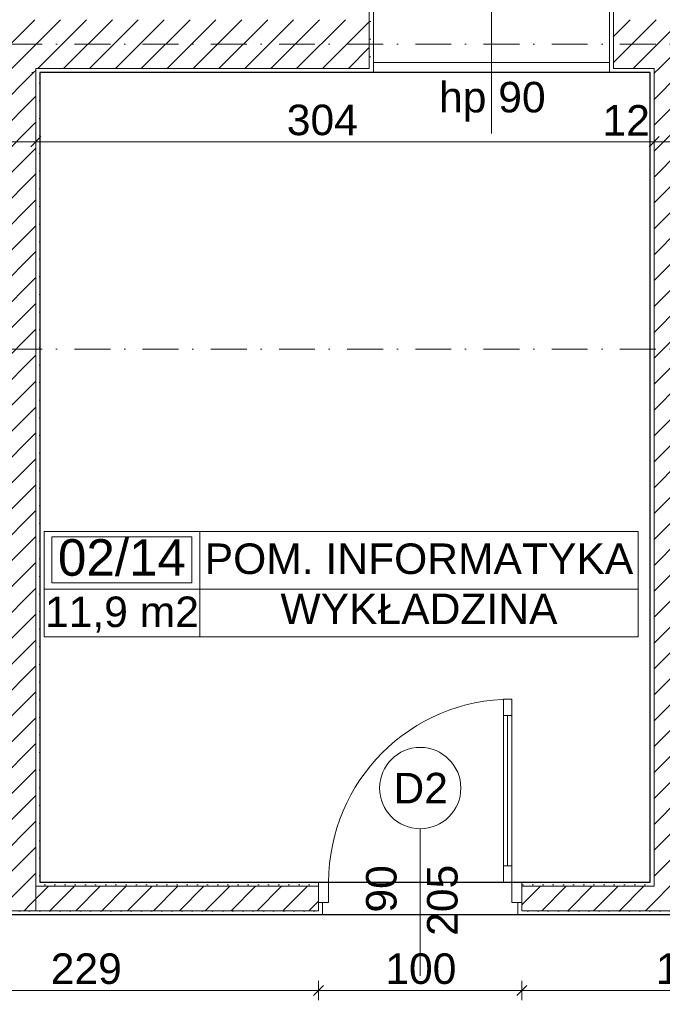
# Model space of a CAD drawing. Header units: millimetres. Extents: x -126905 to -83905, y -179170 to 5194.
# Tile 42 of 56: x -101748 to -98589, y -96587 to -91747. Entities that reach past the tile are written whole.
import ezdxf
from ezdxf.enums import TextEntityAlignment as Align

# ---------------------------------------------------------------- set-up
doc = ezdxf.new("R2010")
doc.units = ezdxf.units.MM
doc.header["$MEASUREMENT"] = 0
doc.linetypes.add('Kropki i Kreski', pattern=[335.138881, 176.388884, -88.194442, 0, -70.555556])
doc.linetypes.add('Kropkowana', pattern=[317.499995, 0, -317.499995])
for name, color, linetype, lineweight in [('Nowe_Drzwi Archicad_Nr_pióra__3', 7, 'Continuous', 13), ('Nowe_Konstrukcja - Stropy_Nr_pióra__126', 255, 'Continuous', 0), ('Nowe_Konstrukcja - Ściany zew_Nr_pióra__21', 7, 'Continuous', 20), ('Nowe_Konstrukcja - Ściany zew_Nr_pióra__3', 7, 'Continuous', 13), ('Nowe_Okna Archicada_Nr_pióra__3', 7, 'Continuous', 13), ('Nowe_Osie_Nr_pióra__4', 8, 'Continuous', 13), ('Nowe_Wymiarowanie - Ogólne_Nr_pióra__42', 8, 'Continuous', 25), ('Nowe_Znaczniki drzwi Archicada_Nr_pióra__2', 8, 'Continuous', 15), ('Nowe_Znaczniki drzwi Archicada_Nr_pióra__7', 7, 'Continuous', 35), ('Nowe_Znaczniki okien Archicada_Nr_pióra__2', 8, 'Continuous', 15), ('Nowe_Znaczniki okien Archicada_Nr_pióra__7', 7, 'Continuous', 35)]:
    doc.layers.add(name, color=color, linetype=linetype, lineweight=lineweight)
for name, color, linetype in [('Nowe_Elementy Modelu - Strefy', 7, 'Continuous'), ('Nowe_Konstrukcja - Stropy', 7, 'Continuous'), ('Nowe_Konstrukcja - Ściany zew', 7, 'Continuous'), ('Nowe_Osie', 7, 'Continuous'), ('Nowe_Wymiarowanie - Ogólne', 7, 'Continuous'), ('Nowe_Znaczniki drzwi Archicada', 7, 'Continuous'), ('Nowe_Znaczniki okien Archicada', 7, 'Continuous')]:
    doc.layers.add(name, color=color, linetype=linetype)
for name, color, linetype, lineweight, true_color in [('Nowe_Elementy Modelu - Strefy_Nr_pióra__58', 7, 'Continuous', 25, 0xdf0000), ('Nowe_Konstrukcja - Ściany zew_Nr_pióra__23', 7, 'Continuous', 13, 0x858585), ('Nowe_Metryczki pomieszczeń Archicada_Nr_pióra__81', 7, 'Continuous', 13, 0x6a6a6a), ('Nowe_Wymiarowanie - Ogólne_Nr_pióra__81', 7, 'Continuous', 13, 0x6a6a6a), ('Nowe_Znaczniki drzwi Archicada_Nr_pióra__81', 7, 'Continuous', 13, 0x6a6a6a), ('Nowe_Znaczniki okien Archicada_Nr_pióra__81', 7, 'Continuous', 13, 0x6a6a6a)]:
    doc.layers.add(name, color=color, linetype=linetype, lineweight=lineweight, true_color=true_color)
doc.styles.add('STYL_AUTOMATYCZNY_1', font='arial.ttf')
doc.styles.add('STYL_AUTOMATYCZNY_2', font='arial.ttf')
doc.dimstyles.new('STYL_AUTOMATYCZNY__1', dxfattribs={"dimtxt": 150, "dimasz": 47.5, "dimexe": 0.18, "dimexo": 0.0625, "dimgap": 0, "dimtad": 1, "dimdec": 0, "dimlfac": 0.1, "dimzin": 0, "dimdsep": 46, "dimtxsty": 'STYL_AUTOMATYCZNY_1', "dimblk": 'ARROWHEAD_6', "dimblk1": 'ARROWHEAD_6', "dimblk2": 'ARROWHEAD_6', "dimcen": 0.09, "dimse1": 1, "dimse2": 1, "dimclrd": 256, "dimclre": 256, "dimclrt": 8, "dimazin": 0, "dimtfac": 1, "dimtdec": 4, "dimtmove": 0, "dimatfit": 3, "dimfxl": 0, "dimtolj": 1, "dimtzin": 0, "dimarcsym": 0})
doc.dimstyles.new('STYL_AUTOMATYCZNY__2', dxfattribs={"dimtxt": 150, "dimasz": 47.5, "dimexe": 0.18, "dimexo": 0.0625, "dimgap": 0, "dimtad": 1, "dimtih": 1, "dimtoh": 1, "dimdec": 0, "dimlfac": 0.1, "dimzin": 0, "dimdsep": 46, "dimtxsty": 'STYL_AUTOMATYCZNY_1', "dimblk": 'ARROWHEAD_6', "dimblk1": 'ARROWHEAD_6', "dimblk2": 'ARROWHEAD_6', "dimcen": 0.09, "dimse1": 1, "dimse2": 1, "dimclrd": 256, "dimclre": 256, "dimclrt": 8, "dimazin": 0, "dimtfac": 1, "dimtdec": 4, "dimtmove": 0, "dimatfit": 3, "dimfxl": 0, "dimtolj": 1, "dimtzin": 0, "dimarcsym": 0})
pattern_1 = [(45, (0, 0), (-63.63961, 63.63961), [])]
pattern_2 = [(0, (0, 0), (0, 86.60254), [0, -50]), (0, (25, 43.3), (0, 86.60254), [0, -50])]

# ---------------------------------------------------------------- blocks, each defined once
blk = doc.blocks.new('POM. INFORMATYKA_02_14_12_1', base_point=(-100863.5, -94545.2))
at = {"layer": 'Nowe_Metryczki pomieszczeń Archicada_Nr_pióra__81', "color": 251, "linetype": 'Continuous', "lineweight": 13, "true_color": 0x6a6a6a}
for p, q in [((-101627.9, -94262.3), (-98707.4, -94262.3)), ((-101627.9, -94780.9), (-101627.9, -94262.3)), ((-100863.5, -94262.3), (-100863.5, -94780.9)), ((-98707.4, -94262.3), (-98707.4, -94780.9)), ((-101589.7, -94288.2), (-100901.7, -94288.2)), ((-101589.7, -94514.5), (-101589.7, -94288.2)), ((-100901.7, -94288.2), (-100901.7, -94514.5)), ((-100901.7, -94514.5), (-101589.7, -94514.5)), ((-101627.9, -94545.2), (-98707.4, -94545.2)), ((-98707.4, -94780.9), (-101627.9, -94780.9))]:
    blk.add_line(p, q, dxfattribs=at)
at = {"layer": 'Nowe_Metryczki pomieszczeń Archicada_Nr_pióra__81', "color": 251, "lineweight": 13, "true_color": 0x6a6a6a}
for tag, height, style, p in [('ROOM_NUMBER', 180, 'STYL_AUTOMATYCZNY_2', (-101245.7, -94390.2)), ('ROOM_NAME', 150, 'STYL_AUTOMATYCZNY_1', (-99785.4, -94396.4)), ('floor_f', 150, 'STYL_AUTOMATYCZNY_1', (-99785.4, -94642.7)), ('ROOM_CALC_AREA', 150, 'STYL_AUTOMATYCZNY_1', (-101245.7, -94657.2))]:
    blk.add_attdef(tag, text='', height=height, dxfattribs=dict(at, style=style)).set_placement(p, align=Align.MIDDLE_CENTER)
blk = doc.blocks.new('Strop_1_1', base_point=(-95969.4, -92006.6))
at = {"layer": 'Nowe_Konstrukcja - Stropy_Nr_pióra__126', "color": 255, "linetype": 'Kropkowana', "lineweight": 0, "flags": 128}
blk.add_lwpolyline([(-95969.4, -92006.6), (-121789.5, -92006.6), (-121789.5, -102826.6), (-111909.5, -102826.6), (-111909.5, -100086.6), (-107469, -100086.6), (-107469, -102826.6), (-95969.4, -102826.6)], close=True, dxfattribs=at)
blk = doc.blocks.new('Drzwi 27_5')
at = {"layer": 'Nowe_Drzwi Archicad_Nr_pióra__3', "color": 7, "linetype": 'Continuous', "lineweight": 13}
for p, q in [((410, 820), (410, 900)), ((410, 900), (450, 900)), ((450, 900), (450, 820)), ((450, 820), (410, 820)), ((430, 820), (430, 80)), ((410, 0), (410, 80)), ((410, 80), (450, 80)), ((450, 80), (450, 0)), ((-450, 0), (-500, 0)), ((-500, 0), (-500, -100)), ((-500, 0), (-500, -20)), ((-500, 0), (-500, -20)), ((-450, -100), (-450, 0)), ((450, 0), (410, 0)), ((500, 0), (450, 0)), ((450, 0), (450, -100)), ((500, -100), (500, 0)), ((500, 0), (500, -20)), ((500, 0), (500, -20)), ((-500, -20), (-500, -100)), ((-500, -20), (-500, -100)), ((500, -20), (500, -100)), ((500, -20), (500, -100)), ((-500, -100), (-450, -100)), ((-480, -100), (-480, -160)), ((450, -100), (500, -100)), ((480, -100), (480, -160)), ((-500, -160), (-480, -160)), ((500, -160), (480, -160))]:
    blk.add_line(p, q, dxfattribs=at)
at = {"layer": 'Nowe_Drzwi Archicad_Nr_pióra__3', "color": 7, "linetype": 'Continuous', "lineweight": 13, "flags": 128}
for points in [[(430, 820), (430, 80), (410, 80), (410, 820)], [(450, 820), (450, 80), (430, 80), (430, 820)]]:
    blk.add_lwpolyline(points, close=True, dxfattribs=at)
at = {"layer": 'Nowe_Drzwi Archicad_Nr_pióra__3', "color": 7, "linetype": 'Continuous', "lineweight": 13}
blk.add_arc((450, 0), 900, 90, 180, dxfattribs=at)
blk = doc.blocks.new('Znacznik D 27_7')
at = {"layer": 'Nowe_Znaczniki drzwi Archicada_Nr_pióra__2', "color": 8, "linetype": 'Continuous', "lineweight": 15, "flags": 128}
blk.add_lwpolyline([(-200, -622.7, 1), (200, -622.7, 1)], format="xyb", close=True, dxfattribs=at)
at = {"layer": 'Nowe_Znaczniki drzwi Archicada_Nr_pióra__81', "color": 251, "linetype": 'Continuous', "lineweight": 13, "true_color": 0x6a6a6a}
blk.add_line((0, -422.7), (0, 300), dxfattribs=at)
at = {"layer": 'Nowe_Znaczniki drzwi Archicada_Nr_pióra__7', "color": 7, "lineweight": 35, "char_height": 150, "attachment_point": 7, "style": 'STYL_AUTOMATYCZNY_1'}
for s, insert, rotation in [('\\A1;{\\pql;\\pt0;\\fArial|b0|i0|c238|p0;\\W1.000000;205\\fArial|b0|i0|c238|p0;\\W1.000000;\\A1{\\H.66x;\\S^  ;}\\fArial|b0|i0|c238|p0;\\W1.000000;\\fArial|b0|i0|c238|p0;\\W1.000000;}', (-227.5, 103.7), 270), ('\\A1;{\\pql;\\pt0;\\fArial|b0|i0|c238|p0;\\W1.000000;90\\fArial|b0|i0|c238|p0;\\W1.000000;\\A1{\\H.66x;\\S^  ;}\\fArial|b0|i0|c238|p0;\\W1.000000;\\fArial|b0|i0|c238|p0;\\W1.000000;}', (72.5, -10.7), 270), ('\\A1;{\\pql;\\pt0;\\fArial|b0|i0|c238|p0;\\W1.000000;D2\\fArial|b0|i0|c238|p0;\\W1.000000;\\fArial|b0|i0|c238|p0;\\W1.000000;\\fArial|b0|i0|c238|p0;\\W1.000000;}', (131.5, -547.7), 180)]:
    blk.add_mtext(s, dxfattribs=dict(at, insert=insert, rotation=rotation))
blk = doc.blocks.new('Ściana_8_1', base_point=(-95829.5, -96066.6))
at = {"layer": 'Nowe_Konstrukcja - Ściany zew_Nr_pióra__23', "linetype": 'Continuous', "lineweight": 13, "true_color": 0x858585}
h = blk.add_hatch(dxfattribs=at)
h.set_pattern_fill('Bloczki_ceramiczne_0001', color=252, style=0, pattern_type=2)
h.set_pattern_definition(pattern_1)
h.paths.add_polyline_path([(-101669.1, -96006.6), (-101669.1, -96126.6), (-101649.1, -96126.6), (-101649.1, -96006.6)])
h = blk.add_hatch(dxfattribs=at)
h.set_pattern_fill('Tynk_0001', color=252, style=0, pattern_type=2)
h.set_pattern_definition(pattern_2)
h.paths.add_polyline_path([(-101649.1, -96006.6), (-100279.4, -96006.6), (-100279.4, -95986.6), (-101649.1, -95986.6)])
h = blk.add_hatch(dxfattribs=at)
h.set_pattern_fill('Bloczki_ceramiczne_0001', color=252, style=0, pattern_type=2)
h.set_pattern_definition(pattern_1)
h.paths.add_polyline_path([(-101649.1, -96006.6), (-101649.1, -96126.6), (-100279.4, -96126.6), (-100279.4, -96086.6), (-100279.4, -96006.6)])
h = blk.add_hatch(dxfattribs=at)
h.set_pattern_fill('Tynk_0001', color=252, style=0, pattern_type=2)
h.set_pattern_definition(pattern_2)
h.paths.add_polyline_path([(-99279.4, -96006.6), (-98649.4, -96006.6), (-98649.4, -95986.6), (-99279.4, -95986.6)])
h = blk.add_hatch(dxfattribs=at)
h.set_pattern_fill('Bloczki_ceramiczne_0001', color=252, style=0, pattern_type=2)
h.set_pattern_definition(pattern_1)
h.paths.add_polyline_path([(-99279.4, -96006.6), (-99279.4, -96086.6), (-99279.4, -96126.6), (-98629.4, -96126.6), (-98629.4, -96006.6)])
h = blk.add_hatch(dxfattribs=at)
h.set_pattern_fill('Tynk_0001', color=252, style=0, pattern_type=2)
h.set_pattern_definition(pattern_2)
h.paths.add_polyline_path([(-98649.4, -96006.6), (-98629.4, -96006.6), (-98629.4, -95986.6), (-98649.4, -95986.6)])
h = blk.add_hatch(dxfattribs=at)
h.set_pattern_fill('Bloczki_ceramiczne_0001', color=252, style=0, pattern_type=2)
h.set_pattern_definition(pattern_1)
h.paths.add_polyline_path([(-98629.4, -96126.6), (-98509.4, -96126.6), (-98509.4, -96006.6), (-98629.4, -96006.6)])
h = blk.add_hatch(dxfattribs=at)
h.set_pattern_fill('Tynk_0001', color=252, style=0, pattern_type=2)
h.set_pattern_definition(pattern_2)
h.paths.add_polyline_path([(-100279.4, -96146.6), (-100259.4, -96146.6), (-100259.4, -96086.6), (-100279.4, -96086.6), (-100279.4, -96126.6)])
h = blk.add_hatch(dxfattribs=at)
h.set_pattern_fill('Tynk_0001', color=252, style=0, pattern_type=2)
h.set_pattern_definition(pattern_2)
h.paths.add_polyline_path([(-99299.4, -96146.6), (-99279.4, -96146.6), (-99279.4, -96126.6), (-99279.4, -96086.6), (-99299.4, -96086.6)])
h = blk.add_hatch(dxfattribs=at)
h.set_pattern_fill('Tynk_0001', color=252, style=0, pattern_type=2)
h.set_pattern_definition(pattern_2)
h.paths.add_polyline_path([(-100279.4, -96126.6), (-101649.1, -96126.6), (-101649.1, -96146.6), (-100279.4, -96146.6)])
h = blk.add_hatch(dxfattribs=at)
h.set_pattern_fill('Tynk_0001', color=252, style=0, pattern_type=2)
h.set_pattern_definition(pattern_2)
h.paths.add_polyline_path([(-97619.4, -96126.6), (-99279.4, -96126.6), (-99279.4, -96146.6), (-97619.4, -96146.6), (-97619.4, -96136.6)])
at = {"layer": 'Nowe_Konstrukcja - Ściany zew_Nr_pióra__21', "color": 7, "linetype": 'Continuous', "lineweight": 20}
for p, q in [((-100279.4, -95986.6), (-100279.4, -96006.6)), ((-100279.4, -96006.6), (-100279.4, -96086.6)), ((-99279.4, -95986.6), (-99279.4, -96006.6)), ((-99279.4, -96006.6), (-99279.4, -96086.6)), ((-100279.4, -96086.6), (-100259.4, -96086.6)), ((-100259.4, -96086.6), (-100259.4, -96146.6)), ((-99299.4, -96086.6), (-99299.4, -96146.6)), ((-99279.4, -96086.6), (-99299.4, -96086.6)), ((-100279.4, -96146.6), (-100259.4, -96146.6)), ((-99279.4, -96146.6), (-99299.4, -96146.6))]:
    blk.add_line(p, q, dxfattribs=at)
at = {"layer": 'Nowe_Konstrukcja - Ściany zew_Nr_pióra__21', "color": 7, "linetype": 'Continuous', "lineweight": 20, "flags": 128}
for points in [[(-100279.4, -95986.6), (-101649.1, -95986.6)], [(-98649.4, -95986.6), (-99279.4, -95986.6)], [(-101649.1, -96146.6), (-100279.4, -96146.6)], [(-99279.4, -96146.6), (-97619.4, -96146.6)]]:
    blk.add_lwpolyline(points, dxfattribs=at)
at = {"layer": 'Nowe_Konstrukcja - Ściany zew_Nr_pióra__3', "color": 7, "linetype": 'Continuous', "lineweight": 13}
for p, q in [((-101649.1, -96006.6), (-101669.1, -96006.6)), ((-100279.4, -96006.6), (-101649.1, -96006.6)), ((-98629.4, -96006.6), (-99279.4, -96006.6)), ((-98629.4, -95986.6), (-98629.4, -96006.6)), ((-100279.4, -96126.6), (-100279.4, -96086.6)), ((-99279.4, -96126.6), (-99279.4, -96086.6)), ((-101669.1, -96126.6), (-101649.1, -96126.6)), ((-101649.1, -96126.6), (-100279.4, -96126.6)), ((-99279.4, -96126.6), (-98629.4, -96126.6)), ((-98629.4, -96126.6), (-98509.4, -96126.6))]:
    blk.add_line(p, q, dxfattribs=at)
at = {"layer": 'Nowe_Drzwi Archicad_Nr_pióra__3', "color": 7, "linetype": 'Continuous', "lineweight": 13, "zscale": 1000}
blk.add_blockref('Drzwi 27_5', (-99779.4, -95986.6), dxfattribs=at)
at = {"layer": 'Nowe_Znaczniki drzwi Archicada', "color": 251, "lineweight": 13, "true_color": 0x6a6a6a, "rotation": 180}
blk.add_blockref('Znacznik D 27_7', (-99779.4, -96146.6), dxfattribs=at)
blk = doc.blocks.new('Ściana_21_1', base_point=(-98489.4, -96066.6))
at = {"layer": 'Nowe_Konstrukcja - Ściany zew_Nr_pióra__23', "linetype": 'Continuous', "lineweight": 13, "true_color": 0x858585}
h = blk.add_hatch(dxfattribs=at)
h.set_pattern_fill('Tynk_0001', color=252, style=0, pattern_type=2)
h.set_pattern_definition(pattern_2)
h.paths.add_polyline_path([(-98649.4, -92006.6), (-98649.4, -95986.6), (-98629.4, -95986.6), (-98629.4, -92006.6)])
h = blk.add_hatch(dxfattribs=at)
h.set_pattern_fill('Bloczki_ceramiczne_0001', color=252, style=0, pattern_type=2)
h.set_pattern_definition(pattern_1)
h.paths.add_polyline_path([(-98629.4, -92006.6), (-98509.4, -92006.6), (-98509.4, -91986.6), (-98629.4, -91986.6)])
h = blk.add_hatch(dxfattribs=at)
h.set_pattern_fill('Bloczki_ceramiczne_0001', color=252, style=0, pattern_type=2)
h.set_pattern_definition(pattern_1)
h.paths.add_polyline_path([(-98509.4, -95986.6), (-98509.4, -92006.6), (-98629.4, -92006.6), (-98629.4, -95986.6)])
h = blk.add_hatch(dxfattribs=at)
h.set_pattern_fill('Tynk_0001', color=252, style=0, pattern_type=2)
h.set_pattern_definition(pattern_2)
h.paths.add_polyline_path([(-98489.4, -95986.6), (-98489.4, -92006.6), (-98509.4, -92006.6), (-98509.4, -95986.6)])
h = blk.add_hatch(dxfattribs=at)
h.set_pattern_fill('Bloczki_ceramiczne_0001', color=252, style=0, pattern_type=2)
h.set_pattern_definition(pattern_1)
h.paths.add_polyline_path([(-98629.4, -96006.6), (-98509.4, -96006.6), (-98509.4, -95986.6), (-98629.4, -95986.6)])
at = {"layer": 'Nowe_Konstrukcja - Ściany zew_Nr_pióra__21', "color": 7, "linetype": 'Continuous', "lineweight": 20, "flags": 128}
for points in [[(-98649.4, -92006.6), (-98649.4, -95986.6)], [(-98489.4, -95986.6), (-98489.4, -92006.6)]]:
    blk.add_lwpolyline(points, dxfattribs=at)
at = {"layer": 'Nowe_Konstrukcja - Ściany zew_Nr_pióra__3', "color": 7, "linetype": 'Continuous', "lineweight": 13}
for p, q in [((-98629.4, -91986.6), (-98629.4, -92006.6)), ((-98629.4, -92006.6), (-98629.4, -95986.6)), ((-98509.4, -92006.6), (-98509.4, -91986.6)), ((-98509.4, -95986.6), (-98509.4, -92006.6)), ((-98629.4, -95986.6), (-98629.4, -96006.6)), ((-98509.4, -96006.6), (-98509.4, -95986.6))]:
    blk.add_line(p, q, dxfattribs=at)
blk = doc.blocks.new('Okno 27')
at = {"layer": 'Nowe_Okna Archicada_Nr_pióra__3', "color": 7, "linetype": 'Continuous', "lineweight": 13}
for p, q in [((-600, 360), (-580, 360)), ((-580, 0), (-580, 360)), ((600, 360), (580, 360)), ((580, 0), (580, 360)), ((-580, 310), (580, 310)), ((-600, 0), (-575, 0)), ((-600, -50), (-600, 0)), ((-600, -50), (-600, 0)), ((-575, 25), (-525, 25)), ((-575, -25), (-575, 25)), ((-575, 0), (-575, -25)), ((-525, 25), (525, 25)), ((-525, 25), (-525, -25)), ((-525, 25), (525, 25)), ((-525, 0), (525, 0)), ((525, -25), (525, 25)), ((525, 25), (575, 25)), ((575, 25), (575, -25)), ((575, -25), (575, 0)), ((575, 0), (600, 0)), ((600, -50), (600, 0)), ((600, -50), (600, 0)), ((-575, -25), (-550, -25)), ((-525, -25), (-575, -25)), ((-550, -25), (-550, -50)), ((525, -25), (-525, -25)), ((575, -25), (525, -25)), ((550, -50), (550, -25)), ((550, -25), (575, -25)), ((-550, -50), (-600, -50)), ((-580, -50), (-580, -170)), ((550, -50), (-550, -50)), ((600, -50), (550, -50)), ((580, -50), (580, -170)), ((-600, -170), (-580, -170)), ((-580, -170), (580, -170)), ((600, -170), (580, -170))]:
    blk.add_line(p, q, dxfattribs=at)
blk = doc.blocks.new('Znacznik O 27_2')
at = {"layer": 'Nowe_Znaczniki okien Archicada_Nr_pióra__2', "color": 8, "linetype": 'Continuous', "lineweight": 15, "flags": 128}
blk.add_lwpolyline([(-200, -1280, 1), (200, -1280, 1)], format="xyb", close=True, dxfattribs=at)
at = {"layer": 'Nowe_Znaczniki okien Archicada_Nr_pióra__81', "color": 251, "linetype": 'Continuous', "lineweight": 13, "true_color": 0x6a6a6a}
blk.add_line((0, -1080), (0, 300), dxfattribs=at)
at = {"layer": 'Nowe_Znaczniki okien Archicada_Nr_pióra__7', "color": 7, "lineweight": 35, "char_height": 150, "attachment_point": 7, "style": 'STYL_AUTOMATYCZNY_1'}
for s, insert, rotation in [('\\A1;{\\pql;\\pt0;\\fArial|b0|i0|c238|p0;\\W1.000000;hp 90\\fArial|b0|i0|c238|p0;\\W1.000000;\\A1{\\H.66x;\\S^  ;}\\fArial|b0|i0|c238|p0;\\W1.000000;\\fArial|b0|i0|c238|p0;\\W1.000000;}', (257.4, 240.9), 180), ('\\A1;{\\pql;\\pt0;\\fArial|b0|i0|c238|p0;\\W1.000000;196\\fArial|b0|i0|c238|p0;\\W1.000000;\\A1{\\H.66x;\\S^  ;}\\fArial|b0|i0|c238|p0;\\W1.000000;\\fArial|b0|i0|c238|p0;\\W1.000000;}', (-227.5, -618), 270), ('\\A1;{\\pql;\\pt0;\\fArial|b0|i0|c238|p0;\\W1.000000;120\\fArial|b0|i0|c238|p0;\\W1.000000;\\A1{\\H.66x;\\S^  ;}\\fArial|b0|i0|c238|p0;\\W1.000000;\\fArial|b0|i0|c238|p0;\\W1.000000;}', (72.5, -618), 270), ('\\A1;{\\pql;\\pt0;\\fArial|b0|i0|c238|p0;\\W1.000000;O1\\fArial|b0|i0|c238|p0;\\W1.000000;\\fArial|b0|i0|c238|p0;\\W1.000000;\\fArial|b0|i0|c238|p0;\\W1.000000;}', (137.2, -1202.5), 180)]:
    blk.add_mtext(s, dxfattribs=dict(at, insert=insert, rotation=rotation))
blk = doc.blocks.new('Ściana_23_1', base_point=(-95829.5, -91866.6))
at = {"layer": 'Nowe_Konstrukcja - Ściany zew_Nr_pióra__23', "linetype": 'Continuous', "lineweight": 13, "true_color": 0x858585}
h = blk.add_hatch(dxfattribs=at)
h.set_pattern_fill('Tynk_0001', color=252, style=0, pattern_type=2)
h.set_pattern_definition(pattern_2)
h.paths.add_polyline_path([(-100009.5, -92006.6), (-100009.5, -91646.6), (-100029.5, -91646.6), (-100029.5, -91986.6), (-100029.5, -92006.6)])
h = blk.add_hatch(dxfattribs=at)
h.set_pattern_fill('Tynk_0001', color=252, style=0, pattern_type=2)
h.set_pattern_definition(pattern_2)
h.paths.add_polyline_path([(-98829.5, -92006.6), (-98829.5, -91986.6), (-98829.5, -91646.6), (-98849.5, -91646.6), (-98849.5, -92006.6)])
h = blk.add_hatch(dxfattribs=at)
h.set_pattern_fill('Bloczki_ceramiczne_0001', color=252, style=0, pattern_type=2)
h.set_pattern_definition(pattern_1)
h.paths.add_polyline_path([(-101909.1, -91986.6), (-101669.1, -91986.6), (-101669.1, -91746.6), (-101909.1, -91746.6)])
h = blk.add_hatch(dxfattribs=at)
h.set_pattern_fill('Bloczki_ceramiczne_0001', color=252, style=0, pattern_type=2)
h.set_pattern_definition(pattern_1)
h.paths.add_polyline_path([(-101669.1, -91746.6), (-101669.1, -91986.6), (-100029.5, -91986.6), (-100029.5, -91746.6)])
h = blk.add_hatch(dxfattribs=at)
h.set_pattern_fill('Bloczki_ceramiczne_0001', color=252, style=0, pattern_type=2)
h.set_pattern_definition(pattern_1)
h.paths.add_polyline_path([(-98829.5, -91746.6), (-98829.5, -91986.6), (-98629.4, -91986.6), (-98629.4, -91746.6)])
h = blk.add_hatch(dxfattribs=at)
h.set_pattern_fill('Bloczki_ceramiczne_0001', color=252, style=0, pattern_type=2)
h.set_pattern_definition(pattern_1)
h.paths.add_polyline_path([(-98629.4, -91986.6), (-98509.4, -91986.6), (-98509.4, -91746.6), (-98629.4, -91746.6)])
h = blk.add_hatch(dxfattribs=at)
h.set_pattern_fill('Tynk_0001', color=252, style=0, pattern_type=2)
h.set_pattern_definition(pattern_2)
h.paths.add_polyline_path([(-101669.1, -92006.6), (-101649.1, -92006.6), (-101649.1, -91986.6), (-101669.1, -91986.6)])
h = blk.add_hatch(dxfattribs=at)
h.set_pattern_fill('Tynk_0001', color=252, style=0, pattern_type=2)
h.set_pattern_definition(pattern_2)
h.paths.add_polyline_path([(-101649.1, -91986.6), (-101649.1, -92006.6), (-100029.5, -92006.6), (-100029.5, -91986.6)])
h = blk.add_hatch(dxfattribs=at)
h.set_pattern_fill('Tynk_0001', color=252, style=0, pattern_type=2)
h.set_pattern_definition(pattern_2)
h.paths.add_polyline_path([(-98829.5, -92006.6), (-98649.4, -92006.6), (-98649.4, -91986.6), (-98829.5, -91986.6)])
h = blk.add_hatch(dxfattribs=at)
h.set_pattern_fill('Tynk_0001', color=252, style=0, pattern_type=2)
h.set_pattern_definition(pattern_2)
h.paths.add_polyline_path([(-98649.4, -92006.6), (-98629.4, -92006.6), (-98629.4, -91986.6), (-98649.4, -91986.6)])
at = {"layer": 'Nowe_Konstrukcja - Ściany zew_Nr_pióra__21', "color": 7, "linetype": 'Continuous', "lineweight": 20}
for p, q in [((-100009.5, -91646.6), (-100009.5, -92006.6)), ((-98849.5, -91646.6), (-98849.5, -92006.6)), ((-100029.5, -92006.6), (-100009.5, -92006.6)), ((-98829.5, -92006.6), (-98849.5, -92006.6))]:
    blk.add_line(p, q, dxfattribs=at)
at = {"layer": 'Nowe_Konstrukcja - Ściany zew_Nr_pióra__21', "color": 7, "linetype": 'Continuous', "lineweight": 20, "flags": 128}
for points in [[(-101649.1, -92006.6), (-100029.5, -92006.6)], [(-98829.5, -92006.6), (-98649.4, -92006.6)]]:
    blk.add_lwpolyline(points, dxfattribs=at)
at = {"layer": 'Nowe_Konstrukcja - Ściany zew_Nr_pióra__3', "color": 7, "linetype": 'Continuous', "lineweight": 13}
for p, q in [((-100029.5, -91986.6), (-100029.5, -91646.6)), ((-98829.5, -91986.6), (-98829.5, -91646.6)), ((-101669.1, -92006.6), (-101669.1, -91986.6)), ((-101669.1, -91986.6), (-100029.5, -91986.6)), ((-98829.5, -91986.6), (-98629.4, -91986.6)), ((-98629.4, -91986.6), (-98629.4, -92006.6))]:
    blk.add_line(p, q, dxfattribs=at)
at = {"layer": 'Nowe_Okna Archicada_Nr_pióra__3', "color": 7, "linetype": 'Continuous', "lineweight": 13, "zscale": 1000, "rotation": 179.9999999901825}
blk.add_blockref('Okno 27', (-99429.5, -91646.6), dxfattribs=at)
at = {"layer": 'Nowe_Znaczniki okien Archicada', "color": 251, "lineweight": 13, "true_color": 0x6a6a6a, "rotation": 180}
blk.add_blockref('Znacznik O 27_2', (-99429.5, -92006.6), dxfattribs=at)
blk = doc.blocks.new('Ściana_46_1', base_point=(-101649.1, -96146.6))
at = {"layer": 'Nowe_Konstrukcja - Ściany zew_Nr_pióra__23', "linetype": 'Continuous', "lineweight": 13, "true_color": 0x858585}
h = blk.add_hatch(dxfattribs=at)
h.set_pattern_fill('Tynk_0001', color=252, style=0, pattern_type=2)
h.set_pattern_definition(pattern_2)
h.paths.add_polyline_path([(-101909.1, -95866.6), (-101909.1, -92006.6), (-101929.1, -92006.6), (-101929.1, -95866.6)])
h = blk.add_hatch(dxfattribs=at)
h.set_pattern_fill('Bloczki_ceramiczne_0001', color=252, style=0, pattern_type=2)
h.set_pattern_definition(pattern_1)
h.paths.add_polyline_path([(-101909.1, -92006.6), (-101669.1, -92006.6), (-101669.1, -91986.6), (-101909.1, -91986.6)])
h = blk.add_hatch(dxfattribs=at)
h.set_pattern_fill('Bloczki_ceramiczne_0001', color=252, style=0, pattern_type=2)
h.set_pattern_definition(pattern_1)
h.paths.add_polyline_path([(-101669.1, -95886.6), (-101669.1, -92006.6), (-101909.1, -92006.6), (-101909.1, -95886.6)])
h = blk.add_hatch(dxfattribs=at)
h.set_pattern_fill('Tynk_0001', color=252, style=0, pattern_type=2)
h.set_pattern_definition(pattern_2)
h.paths.add_polyline_path([(-101649.1, -95986.6), (-101649.1, -92006.6), (-101669.1, -92006.6), (-101669.1, -95986.6)])
h = blk.add_hatch(dxfattribs=at)
h.set_pattern_fill('Tynk_0001', color=252, style=0, pattern_type=2)
h.set_pattern_definition(pattern_2)
h.paths.add_polyline_path([(-101929.1, -95886.6), (-101909.1, -95886.6), (-101929.1, -95866.6)])
h = blk.add_hatch(dxfattribs=at)
h.set_pattern_fill('Tynk_0001', color=252, style=0, pattern_type=2)
h.set_pattern_definition(pattern_2)
h.paths.add_polyline_path([(-101929.1, -95866.6), (-101909.1, -95886.6), (-101909.1, -95866.6)])
h = blk.add_hatch(dxfattribs=at)
h.set_pattern_fill('Bloczki_ceramiczne_0001', color=252, style=0, pattern_type=2)
h.set_pattern_definition(pattern_1)
h.paths.add_polyline_path([(-101909.1, -96126.6), (-101669.1, -96126.6), (-101909.1, -95886.6)])
h = blk.add_hatch(dxfattribs=at)
h.set_pattern_fill('Bloczki_ceramiczne_0001', color=252, style=0, pattern_type=2)
h.set_pattern_definition(pattern_1)
h.paths.add_polyline_path([(-101909.1, -95886.6), (-101669.1, -96126.6), (-101669.1, -95886.6)])
h = blk.add_hatch(dxfattribs=at)
h.set_pattern_fill('Tynk_0001', color=252, style=0, pattern_type=2)
h.set_pattern_definition(pattern_2)
h.paths.add_polyline_path([(-101669.1, -95986.6), (-101669.1, -96006.6), (-101649.1, -96006.6), (-101649.1, -95986.6)])
h = blk.add_hatch(dxfattribs=at)
h.set_pattern_fill('Tynk_0001', color=252, style=0, pattern_type=2)
h.set_pattern_definition(pattern_2)
h.paths.add_polyline_path([(-101669.1, -96146.6), (-101649.1, -96146.6), (-101669.1, -96126.6)])
h = blk.add_hatch(dxfattribs=at)
h.set_pattern_fill('Tynk_0001', color=252, style=0, pattern_type=2)
h.set_pattern_definition(pattern_2)
h.paths.add_polyline_path([(-101669.1, -96126.6), (-101649.1, -96146.6), (-101649.1, -96126.6)])
at = {"layer": 'Nowe_Konstrukcja - Ściany zew_Nr_pióra__21', "color": 7, "linetype": 'Continuous', "lineweight": 20, "flags": 128}
for points in [[(-101929.1, -92006.6), (-101929.1, -95866.6)], [(-101649.1, -95986.6), (-101649.1, -92006.6)], [(-101649.1, -96146.6), (-101669.1, -96146.6)]]:
    blk.add_lwpolyline(points, dxfattribs=at)
at = {"layer": 'Nowe_Konstrukcja - Ściany zew_Nr_pióra__3', "color": 7, "linetype": 'Continuous', "lineweight": 13}
for p, q in [((-101909.1, -91986.6), (-101909.1, -92006.6)), ((-101909.1, -92006.6), (-101909.1, -95886.6)), ((-101669.1, -92006.6), (-101669.1, -91986.6)), ((-101669.1, -95886.6), (-101669.1, -92006.6)), ((-101929.1, -95886.6), (-101909.1, -95886.6)), ((-101669.1, -96126.6), (-101669.1, -95886.6)), ((-101649.1, -96006.6), (-101669.1, -96006.6)), ((-101909.1, -96126.6), (-101669.1, -96126.6)), ((-101669.1, -96126.6), (-101649.1, -96126.6))]:
    blk.add_line(p, q, dxfattribs=at)
blk = doc.blocks.new('Ściana_47_1', base_point=(-101649.1, -96146.6))
at = {"layer": 'Nowe_Konstrukcja - Ściany zew_Nr_pióra__23', "linetype": 'Continuous', "lineweight": 13, "true_color": 0x858585}
h = blk.add_hatch(dxfattribs=at)
h.set_pattern_fill('Tynk_0001', color=252, style=0, pattern_type=2)
h.set_pattern_definition(pattern_2)
h.paths.add_polyline_path([(-101669.1, -96126.6), (-102569.1, -96126.6), (-102569.1, -96146.6), (-101669.1, -96146.6)])
at = {"layer": 'Nowe_Konstrukcja - Ściany zew_Nr_pióra__21', "color": 7, "linetype": 'Continuous', "lineweight": 20, "flags": 128}
blk.add_lwpolyline([(-102569.1, -96146.6), (-101669.1, -96146.6)], dxfattribs=at)
at = {"layer": 'Nowe_Konstrukcja - Ściany zew_Nr_pióra__3', "color": 7, "linetype": 'Continuous', "lineweight": 13}
blk.add_line((-101909.1, -96126.6), (-101669.1, -96126.6), dxfattribs=at)
blk = doc.blocks.new('Standardowy znacznik osi_5')
at = {"layer": 'Nowe_Osie_Nr_pióra__4', "color": 8, "linetype": 'Kropki i Kreski', "lineweight": 13}
blk.add_line((1000, 0), (32849.3, 0), dxfattribs=at)
at = {"layer": 'Nowe_Osie_Nr_pióra__4', "color": 8, "lineweight": 13, "style": 'STYL_AUTOMATYCZNY_1'}
for tag, p in [('AC_MarkerText_1_0', (-250, -239.3)), ('AC_MarkerText_1_1', (34099.3, -239.3))]:
    blk.add_attdef(tag, text='', height=250, rotation=180, dxfattribs=at).set_placement(p, align=Align.TOP_CENTER)
blk = doc.blocks.new('*D242')
at = {"layer": 'Nowe_Wymiarowanie - Ogólne_Nr_pióra__81', "color": 251, "linetype": 'Continuous', "lineweight": 13, "true_color": 0x6a6a6a}
for p, q in [((-101669.1, -92393.3), (-101669.1, -92299.5)), ((-101884.1, -92321.4), (-101934.1, -92371.4)), ((-101909.1, -92346.4), (-101669.1, -92346.4)), ((-101644.1, -92321.4), (-101694.1, -92371.4))]:
    blk.add_line(p, q, dxfattribs=at)
blk = doc.blocks.new('ARROWHEAD_6')
at = {"color": 0, "linetype": 'Continuous', "lineweight": 0}
for p, q in [((0, 0), (-1, 0)), ((-0.5, -0.5), (0.5, 0.5))]:
    blk.add_line(p, q, dxfattribs=at)
blk = doc.blocks.new('*D243')
at = {"layer": 'Nowe_Wymiarowanie - Ogólne_Nr_pióra__81', "color": 251, "linetype": 'Continuous', "lineweight": 13, "true_color": 0x6a6a6a}
for p, q in [((-101669.1, -92393.3), (-101669.1, -92299.5)), ((-101909.1, -92346.4), (-101669.1, -92346.4)), ((-101644.1, -92321.4), (-101694.1, -92371.4)), ((-101669.1, -92346.4), (-98629.4, -92346.4)), ((-98604.4, -92321.4), (-98654.4, -92371.4))]:
    blk.add_line(p, q, dxfattribs=at)
at = {"layer": 'Nowe_Wymiarowanie - Ogólne_Nr_pióra__42', "color": 8, "lineweight": 25, "char_height": 150, "attachment_point": 7, "style": 'STYL_AUTOMATYCZNY_1'}
for s, insert in [('\\A1;{\\pql;\\fArial|b0|i0|c238|p0;\\W1.000000;304}', (-100435.3, -92316.4)), ('\\A1;{\\pql;\\fArial|b0|i0|c238|p0;\\W1.000000;12}', (-98883.2, -92316.4))]:
    blk.add_mtext(s, dxfattribs=dict(at, insert=insert))
blk = doc.blocks.new('*D244')
at = {"layer": 'Nowe_Wymiarowanie - Ogólne_Nr_pióra__81', "color": 251, "linetype": 'Continuous', "lineweight": 13, "true_color": 0x6a6a6a}
for p, q in [((-98629.4, -92393.3), (-98629.4, -92299.5)), ((-98509.4, -92393.3), (-98509.4, -92299.5)), ((-101669.1, -92346.4), (-98629.4, -92346.4)), ((-98604.4, -92321.4), (-98654.4, -92371.4)), ((-98629.4, -92346.4), (-98509.4, -92346.4)), ((-98484.4, -92321.4), (-98534.4, -92371.4))]:
    blk.add_line(p, q, dxfattribs=at)
blk = doc.blocks.new('*D257')
at = {"layer": 'Nowe_Wymiarowanie - Ogólne_Nr_pióra__81', "color": 251, "linetype": 'Continuous', "lineweight": 13, "true_color": 0x6a6a6a}
for p, q in [((-102544.1, -96493.6), (-102594.1, -96543.6)), ((-102569.1, -96565.5), (-102569.1, -96471.7)), ((-100254.4, -96493.6), (-100304.4, -96543.6)), ((-100279.4, -96565.5), (-100279.4, -96471.7)), ((-103569.1, -96518.6), (-102569.1, -96518.6)), ((-102569.1, -96518.6), (-100279.4, -96518.6))]:
    blk.add_line(p, q, dxfattribs=at)
at = {"layer": 'Nowe_Wymiarowanie - Ogólne_Nr_pióra__42', "color": 8, "lineweight": 25, "insert": (-101595.9, -96488.6), "char_height": 150, "attachment_point": 7, "style": 'STYL_AUTOMATYCZNY_1'}
blk.add_mtext('\\A1;{\\pql;\\fArial|b0|i0|c238|p0;\\W1.000000;229}', dxfattribs=at)
blk = doc.blocks.new('*D258')
at = {"layer": 'Nowe_Wymiarowanie - Ogólne_Nr_pióra__81', "color": 251, "linetype": 'Continuous', "lineweight": 13, "true_color": 0x6a6a6a}
for p, q in [((-100254.4, -96493.6), (-100304.4, -96543.6)), ((-99254.4, -96493.6), (-99304.4, -96543.6)), ((-100279.4, -96518.6), (-99279.4, -96518.6))]:
    blk.add_line(p, q, dxfattribs=at)
at = {"layer": 'Nowe_Wymiarowanie - Ogólne_Nr_pióra__42', "color": 8, "lineweight": 25, "insert": (-99951, -96488.6), "char_height": 150, "attachment_point": 7, "style": 'STYL_AUTOMATYCZNY_1'}
blk.add_mtext('\\A1;{\\pql;\\fArial|b0|i0|c238|p0;\\W1.000000;100}', dxfattribs=at)
blk = doc.blocks.new('*D259')
at = {"layer": 'Nowe_Wymiarowanie - Ogólne_Nr_pióra__81', "color": 251, "linetype": 'Continuous', "lineweight": 13, "true_color": 0x6a6a6a}
for p, q in [((-99254.4, -96493.6), (-99304.4, -96543.6)), ((-99279.4, -96565.5), (-99279.4, -96471.7)), ((-97594.4, -96493.6), (-97644.4, -96543.6)), ((-100279.4, -96518.6), (-99279.4, -96518.6)), ((-99279.4, -96518.6), (-97619.4, -96518.6))]:
    blk.add_line(p, q, dxfattribs=at)
at = {"layer": 'Nowe_Wymiarowanie - Ogólne_Nr_pióra__42', "color": 8, "lineweight": 25, "insert": (-98621, -96488.6), "char_height": 150, "attachment_point": 7, "style": 'STYL_AUTOMATYCZNY_1'}
blk.add_mtext('\\A1;{\\pql;\\fArial|b0|i0|c238|p0;\\W1.000000;166}', dxfattribs=at)
blk = doc.blocks.new('*D260')
at = {"layer": 'Nowe_Wymiarowanie - Ogólne_Nr_pióra__81', "color": 251, "linetype": 'Continuous', "lineweight": 13, "true_color": 0x6a6a6a}
for p, q in [((-97594.4, -96493.6), (-97644.4, -96543.6)), ((-97619.4, -96565.5), (-97619.4, -96471.7)), ((-96594.4, -96493.6), (-96644.4, -96543.6)), ((-96619.4, -96565.5), (-96619.4, -96471.7)), ((-99279.4, -96518.6), (-97619.4, -96518.6)), ((-97619.4, -96518.6), (-96619.4, -96518.6)), ((-96619.4, -96518.6), (-95969.5, -96518.6))]:
    blk.add_line(p, q, dxfattribs=at)
at = {"layer": 'Nowe_Wymiarowanie - Ogólne_Nr_pióra__42', "color": 8, "lineweight": 25, "insert": (-97291, -96488.6), "char_height": 150, "attachment_point": 7, "style": 'STYL_AUTOMATYCZNY_1'}
blk.add_mtext('\\A1;{\\pql;\\fArial|b0|i0|c238|p0;\\W1.000000;100}', dxfattribs=at)
blk = doc.blocks.new('*D277')
at = {"layer": 'Nowe_Wymiarowanie - Ogólne_Nr_pióra__81', "color": 251, "linetype": 'Continuous', "lineweight": 13, "true_color": 0x6a6a6a}
for p, q in [((-121789.5, -96942.8), (-121789.5, -96849)), ((-95969.5, -96942.8), (-95969.5, -96849)), ((-121827, -96895.9), (-121789.5, -96895.9)), ((-121764.5, -96870.9), (-121814.5, -96920.9)), ((-121789.5, -96895.9), (-95969.5, -96895.9)), ((-95994.5, -96920.9), (-95944.5, -96870.9)), ((-95969.5, -96895.9), (-95932, -96895.9))]:
    blk.add_line(p, q, dxfattribs=at)
at = {"layer": 'Nowe_Wymiarowanie - Ogólne_Nr_pióra__42', "color": 8, "lineweight": 25, "insert": (-109136.9, -96865.9), "char_height": 150, "attachment_point": 7, "style": 'STYL_AUTOMATYCZNY_1'}
blk.add_mtext('\\A1;{\\pql;\\fArial|b0|i0|c238|p0;\\W1.000000;2\xa0582}', dxfattribs=at)
blk = doc.blocks.new('*D293')
at = {"layer": 'Nowe_Wymiarowanie - Ogólne_Nr_pióra__81', "color": 251, "linetype": 'Continuous', "lineweight": 13, "true_color": 0x6a6a6a}
for p, q in [((-121373.9, -96101.6), (-121323.9, -96151.6)), ((-121302.1, -96126.6), (-121395.8, -96126.6)), ((-121348.9, -97746.6), (-121348.9, -96126.6)), ((-121302.1, -97746.6), (-121395.8, -97746.6)), ((-121373.9, -97721.6), (-121323.9, -97771.6))]:
    blk.add_line(p, q, dxfattribs=at)
at = {"layer": 'Nowe_Wymiarowanie - Ogólne_Nr_pióra__42', "color": 8, "lineweight": 25, "char_height": 150, "attachment_point": 7, "rotation": 90, "style": 'STYL_AUTOMATYCZNY_1'}
for s, insert in [('\\A1;{\\pql;\\fArial|b0|i0|c238|p0;\\W1.000000;12}', (-121378.9, -96380.4)), ('\\A1;{\\pql;\\fArial|b0|i0|c238|p0;\\W1.000000;162}', (-121378.9, -97222.6))]:
    blk.add_mtext(s, dxfattribs=dict(at, insert=insert))
blk = doc.blocks.new('*D294')
at = {"layer": 'Nowe_Wymiarowanie - Ogólne_Nr_pióra__81', "color": 251, "linetype": 'Continuous', "lineweight": 13, "true_color": 0x6a6a6a}
for p, q in [((-121302.1, -96006.6), (-121395.8, -96006.6)), ((-121373.9, -95981.6), (-121323.9, -96031.6)), ((-121348.9, -96126.6), (-121348.9, -96006.6)), ((-121373.9, -96101.6), (-121323.9, -96151.6)), ((-121302.1, -96126.6), (-121395.8, -96126.6))]:
    blk.add_line(p, q, dxfattribs=at)
blk = doc.blocks.new('*D295')
at = {"layer": 'Nowe_Wymiarowanie - Ogólne_Nr_pióra__81', "color": 251, "linetype": 'Continuous', "lineweight": 13, "true_color": 0x6a6a6a}
for p, q in [((-121302.1, -91986.6), (-121395.8, -91986.6)), ((-121373.9, -91961.6), (-121323.9, -92011.6)), ((-121348.9, -96006.6), (-121348.9, -91986.6)), ((-121302.1, -96006.6), (-121395.8, -96006.6)), ((-121373.9, -95981.6), (-121323.9, -96031.6))]:
    blk.add_line(p, q, dxfattribs=at)
at = {"layer": 'Nowe_Wymiarowanie - Ogólne_Nr_pióra__42', "color": 8, "lineweight": 25, "char_height": 150, "attachment_point": 7, "rotation": 90, "style": 'STYL_AUTOMATYCZNY_1'}
for s, insert in [('\\A1;{\\pql;\\fArial|b0|i0|c238|p0;\\W1.000000;24}', (-121378.9, -92240.4)), ('\\A1;{\\pql;\\fArial|b0|i0|c238|p0;\\W1.000000;402}', (-121378.9, -94282.6))]:
    blk.add_mtext(s, dxfattribs=dict(at, insert=insert))

msp = doc.modelspace()

# ---------------------------------------------------------------- linework, layer by layer
at = {"layer": 'Nowe_Elementy Modelu - Strefy_Nr_pióra__58', "color": 12, "linetype": 'Continuous', "lineweight": 25, "true_color": 0xdf0000, "flags": 128}
for points in [[(-101649.1, -92006.6), (-101649.1, -95986.6), (-98649.4, -95986.6), (-98649.4, -92006.6)], [(-121789.5, -96146.6), (-121789.5, -97726.6), (-113238, -97726.6), (-112238, -97726.6), (-111889.5, -97726.6), (-111889.5, -99826.6), (-110479.8, -99826.6), (-110479.8, -97726.6), (-110299.5, -97726.6), (-105589.5, -97726.6), (-95969.5, -97726.6), (-95969.5, -96146.6), (-101649.1, -96146.6), (-105229.5, -96146.6)]]:
    msp.add_lwpolyline(points, close=True, dxfattribs=at)

# ---------------------------------------------------------------- block references
at = {"layer": 'Nowe_Elementy Modelu - Strefy', "color": 251, "linetype": 'Continuous', "lineweight": 13, "true_color": 0x6a6a6a}
msp.add_blockref('POM. INFORMATYKA_02_14_12_1', (-100863.5, -94545.2), dxfattribs=at).add_auto_attribs({'ROOM_NAME': 'POM. INFORMATYKA', 'ROOM_NUMBER': '02/14', 'ROOM_CALC_AREA': '11,9 m2', 'floor_f': 'WYKŁADZINA'})
at = {"layer": 'Nowe_Konstrukcja - Stropy', "color": 255, "linetype": 'Kropkowana', "lineweight": 0}
msp.add_blockref('Strop_1_1', (-95969.4, -92006.6), dxfattribs=at)
at = {"layer": 'Nowe_Konstrukcja - Ściany zew', "color": 7, "lineweight": 20}
for name, p in [('Ściana_23_1', (-95829.5, -91866.6)), ('Ściana_46_1', (-101649.1, -96146.6)), ('Ściana_21_1', (-98489.4, -96066.6)), ('Ściana_47_1', (-101649.1, -96146.6)), ('Ściana_8_1', (-95829.5, -96066.6))]:
    msp.add_blockref(name, p, dxfattribs=at)
at = {"layer": 'Nowe_Osie', "color": 8, "linetype": 'Continuous', "lineweight": 15, "zscale": 1000, "rotation": 180}
for p in [(-91921.8, -91866.6), (-91921.8, -93366.6)]:
    msp.add_blockref('Standardowy znacznik osi_5', p, dxfattribs=at)

# ---------------------------------------------------------------- dimensions: what is measured, and where the dimension line sits
at = {"layer": 'Nowe_Wymiarowanie - Ogólne', "color": 251, "linetype": 'Continuous', "lineweight": 13, "true_color": 0x6a6a6a}
for base, p1, p2, picture, middle in [((-121348.9, -91986.6), (-98809.3, -96006.6), (-113305, -91986.6), '*D295', (-121453.9, -94111.4)), ((-121348.9, -96006.6), (-98809.3, -96126.6), (-98809.3, -96006.6), '*D294', (-121453.9, -96266.3)), ((-121348.9, -96126.6), (-116979.5, -97746.6), (-98809.3, -96126.6), '*D293', (-121453.9, -97051.4))]:
    dim = msp.add_linear_dim(base=base, p1=p1, p2=p2, angle=90, dimstyle='STYL_AUTOMATYCZNY__1', dxfattribs=at)
    dim.commit()
    dim.dimension.update_dxf_attribs({"geometry": picture, "text_midpoint": middle, "dimtype": 160, "text_rotation": 90})
for base, p1, p2, picture, middle in [((-98629.4, -92346.4), (-101669.1, -94066.6), (-98629.4, -93996.6), '*D243', (-100264, -92241.4)), ((-101669.1, -92346.4), (-101909.1, -93936.6), (-101669.1, -94066.6), '*D242', (-102048.8, -92241.4)), ((-98509.4, -92346.4), (-98629.4, -93996.6), (-98509.4, -93996.6), '*D244', (-98769.1, -92241.4)), ((-100279.4, -96518.6), (-102569.1, -95866.6), (-100279.4, -95986.6), '*D257', (-101424.6, -96413.6)), ((-99279.4, -96518.6), (-100279.4, -95986.6), (-99279.4, -95986.6), '*D258', (-99779.8, -96413.6)), ((-97619.4, -96518.6), (-99279.4, -95986.6), (-97619.4, -95986.6), '*D259', (-98449.8, -96413.6)), ((-96619.4, -96518.6), (-97619.4, -95986.6), (-96619.4, -95986.6), '*D260', (-97119.8, -96413.6))]:
    dim = msp.add_linear_dim(base=base, p1=p1, p2=p2, angle=0, dimstyle='STYL_AUTOMATYCZNY__2', dxfattribs=at)
    dim.commit()
    dim.dimension.update_dxf_attribs({"geometry": picture, "text_midpoint": middle, "dimtype": 160})
dim = msp.add_linear_dim(base=(-95969.5, -96895.9), p1=(-121789.5, -97726.6), p2=(-95969.5, -97726.6), dimstyle='STYL_AUTOMATYCZNY__2', dxfattribs=at)
dim.commit()
dim.dimension.update_dxf_attribs({"geometry": '*D277', "text_midpoint": (-108879.6, -96790.9), "dimtype": 160})

doc.saveas('drawing.dxf')
